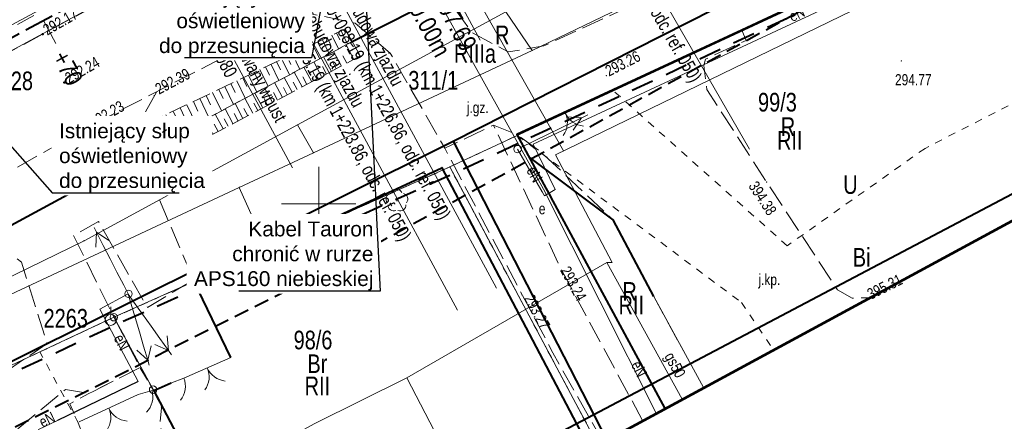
# Model space of a CAD drawing. Header units: metres. Extents: x 7437415 to 7437762, y 5556624 to 5556902.
# Tile 19 of 41: x 7437580 to 7437646, y 5556685 to 5556712. Entities that reach past the tile are written whole.
import ezdxf
from ezdxf import colors
from ezdxf.entities.mleader import LeaderData, LeaderLine
from ezdxf.math import Vec2, Vec3

# ---------------------------------------------------------------- set-up
doc = ezdxf.new("R2010")
doc.units = ezdxf.units.M
doc.header["$MEASUREMENT"] = 0
for name, pattern in [('314-500', [2.5, 2, -0.5]), ('BUBZ01-500', [1.75, 1.25, -0.5]), ('EGBK02-500', [2, 1.5, -0.5]), ('EGBO02-500', [2.5, 1.5, -1]), ('EGBU01-500', [1, 0.5, -0.5]), ('KTCR02-500', [1.5, 1, -0.5]), ('KTJZ01-500', [2, 1.5, -0.5])]:
    doc.linetypes.add(name, pattern=pattern)
doc.layers.get('0').update_dxf_attribs({"color": 250, "lineweight": 5})
for name, color, linetype, lineweight in [('131-Punkt osnowy pomiarowej', 7, 'Continuous', 5), ('131-Punkt osnowy pomiarowej-Atr103', 7, 'Continuous', 5), ('202-Punkt graniczny stabilizowany trwale', 7, 'Continuous', 5), ('203-Punkt załamania granicy działki nie stabilizowany', 7, 'Continuous', 5), ('510-Podpora jednosłupowa symb.-STPOW', 7, 'Continuous', 5), ('905-Brama w ogrodzeniu', 7, 'Continuous', 5), ('brama (linia) - symbol', 7, 'Continuous', 5), ('BUBZ01', 250, 'Continuous', 5), ('BUIB02_01', 250, 'Continuous', 5), ('BUIB05_01', 250, 'Continuous', 5), ('D_kilometraz', 7, 'Continuous', 13), ('D_kraweznik', 7, 'Continuous', 20), ('D_obrzeze', 7, 'Continuous', 20), ('D_opis trasy', 7, 'Continuous', 13), ('D_opisy', 7, 'Continuous', 13), ('EGBD03', 250, 'Continuous', 5), ('EGBK02', 250, 'Continuous', 5), ('EGBO02', 250, 'Continuous', 5), ('EGBP04_02', 250, 'Continuous', 5), ('EGBP04_03', 250, 'Continuous', 5), ('EGBU01', 250, 'Continuous', 5), ('Elektryka_kanalizacja_technologiczna', 1, '314-500', 40), ('Elektryka_opisy_kabli', 7, 'Continuous', 13), ('furtka (linia) - symbol', 7, 'Continuous', 5), ('KTCR02', 250, 'Continuous', 5), ('KTJZ01', 250, 'Continuous', 5), ('KTOK02', 250, 'Continuous', 5), ('KTOK04', 250, 'Continuous', 5), ('KTOK05_01', 250, 'Continuous', 5), ('MPZP', 250, 'Continuous', 5), ('OBOP02_01', 250, 'Continuous', 5), ('OSSP03', 250, 'Continuous', 5), ('przewód elektroenergetyczny (linia)', 7, 'Continuous', 5), ('przewód elektroenergetyczny (linia)-Atr1', 7, 'Continuous', 5), ('przewód elektroenergetyczny niskiego napięcia (linia) - symbol', 7, 'Continuous', 5), ('punkt wysokościowy sztuczny', 7, 'Continuous', 5), ('RTPW01', 250, 'Continuous', 5), ('RTPW02', 250, 'Continuous', 5), ('rura ochronna - przewód elektroenergetyczny (linia)', 7, 'Continuous', 5), ('rzedne dla projektanta', 250, 'Continuous', 5), ('SUPE', 250, 'Continuous', 5), ('SUPE04', 250, 'Continuous', 5), ('SUPE_01', 250, 'Continuous', 5), ('SUPG_01', 250, 'Continuous', 5), ('SUSM04_01_E', 250, 'Continuous', 5), ('SUUS17_01_E', 250, 'Continuous', 5), ('słup (punkt)', 7, 'Continuous', 5), ('Warstwa 1', 250, 'Continuous', 5), ('Warstwa 3', 250, 'Continuous', 5)]:
    doc.layers.add(name, color=color, linetype=linetype, lineweight=lineweight)
doc.styles.get("Standard").update_dxf_attribs({"font": 'txt.shx', "width": 0.75})
doc.styles.add('STYL_ARIAL', font='simplex.shx', dxfattribs={"width": 0.75, "oblique": 0.1})
doc.styles.add('Style-Arial Narrow', font='ARIALN.TTF')
doc.linetypes.add('KTOK05_01-500', pattern='A,3.75,[13,dgnlstyle-rozp_2015.shx,S=0.002778,R=0,X=0,Y=0],3.75', length=7.5)

# ---------------------------------------------------------------- blocks, each defined once
blk = doc.blocks.new('PE04')
at = {"color": 0, "linetype": 'Continuous', "lineweight": 13, "ltscale": 10}
for p, q in [((6.5, 0), (0, 0)), ((6.5, 0), (16.5, 0)), ((16.5, 0), (26.5, 0)), ((26.5, 0), (36.5, 0)), ((36.5, 0), (46.5, 0)), ((46.5, 0), (37.84, 5)), ((46.5, 0), (37.84, -5)), ((46.5, 0), (50, 0))]:
    blk.add_line(p, q, dxfattribs=at)
blk = doc.blocks.new('OK04')
at = {"color": 0, "linetype": 'Continuous', "lineweight": 0, "ltscale": 10}
blk.add_arc((15, 0.01), 15, 120, 180, dxfattribs=at)
blk = doc.blocks.new('OK02')
at = {"layer": 'brama (linia) - symbol', "color": 0, "linetype": 'Continuous', "lineweight": 13, "ltscale": 10}
for centre, start, end in [((-15, 0), 0, 60), ((15, 0), 120, 180)]:
    blk.add_arc(centre, 15, start, end, dxfattribs=at)
blk = doc.blocks.new('131')
at = {"color": 0, "linetype": 'Continuous', "lineweight": 13, "ltscale": 10}
blk.add_line((0, 3.75), (0, 8.75), dxfattribs=at)
blk.add_circle((0, 0), 3.75, dxfattribs=at)
blk = doc.blocks.new('203')
at = {"layer": '203-Punkt załamania granicy działki nie stabilizowany', "linetype": 'Continuous', "lineweight": 13}
h = blk.add_hatch(color=96, dxfattribs=at)
edge = h.paths.add_edge_path()
edge.add_arc((0, 0), 0.45, 0, 360)
blk = doc.blocks.new('202')
at = {"layer": '202-Punkt graniczny stabilizowany trwale', "color": 96, "linetype": 'Continuous', "lineweight": 13}
blk.add_circle((0, 0), 2.5, dxfattribs=at)
blk = doc.blocks.new('510')
at = {"layer": '510-Podpora jednosłupowa symb.-STPOW', "color": 0, "linetype": 'Continuous', "lineweight": 13}
blk.add_circle((0, 0), 2.5, dxfattribs=at)
blk = doc.blocks.new('PW02')
at = {"layer": 'punkt wysokościowy sztuczny', "linetype": 'Continuous', "lineweight": 13}
h = blk.add_hatch(color=0, dxfattribs=at)
edge = h.paths.add_edge_path()
edge.add_arc((0, 0), 0.45, 0, 360)
blk = doc.blocks.new('905')
at = {"layer": '905-Brama w ogrodzeniu', "color": 0, "linetype": 'Continuous', "lineweight": 13}
for centre, start, end in [((-15, 0), 0, 60), ((15, 0), 120, 180)]:
    blk.add_arc(centre, 15, start, end, dxfattribs=at)
blk = doc.blocks.new('SM04')
at = {"layer": 'słup (punkt)', "color": 0, "linetype": 'Continuous', "lineweight": 13}
blk.add_circle((0, 0), 2.5, dxfattribs=at)
blk = doc.blocks.new('SUUS17_01')
at = {"color": 250, "linetype": 'Continuous', "lineweight": 13}
blk.add_wipeout([(-0.5, 0.25), (0.5, 0.25), (0.5, -0.25), (-0.5, -0.25)], dxfattribs=at).dxf.layer = 'SUUS17_01_E'
blk = doc.blocks.new('SUPE04')
at = {"layer": 'SUPE04', "color": 1, "linetype": 'Continuous', "lineweight": 13}
blk.add_line((5.25, 0), (0.25, 0), dxfattribs=at)
at = {"layer": 'SUPE04', "color": 1, "linetype": 'Continuous', "lineweight": 13, "flags": 128}
blk.add_lwpolyline([(3.9, 0.5), (4.766, 0), (3.9, -0.5)], dxfattribs=at)
blk = doc.blocks.new('OBOP02_01')
at = {"layer": 'OBOP02_01', "linetype": 'Continuous', "lineweight": 13}
h = blk.add_hatch(color=96, dxfattribs=at)
edge = h.paths.add_edge_path()
edge.add_arc((0, 0), 0.05, 0, 360)
at = {"layer": 'OBOP02_01', "color": 96, "linetype": 'Continuous', "lineweight": 13}
for centre, start, end in [((0, 0.375), 30.14713, 149.85287), ((-0.357, 0.116), 102.14713, 221.85287), ((0.357, 0.116), 318.14713, 77.85287), ((-0.22, -0.303), 174.14717, 293.85287), ((0.22, -0.303), 246.14713, 5.85287)]:
    blk.add_arc(centre, 0.375, start, end, dxfattribs=at)
blk = doc.blocks.new('_None')
blk = doc.blocks.new('_Oblique')
at = {"color": 0, "linetype": 'ByBlock', "lineweight": -2}
blk.add_line((-5, -5), (5, 5), dxfattribs=at)

msp = doc.modelspace()

# ---------------------------------------------------------------- hatches: boundary and pattern name
at = {"layer": 'punkt wysokościowy sztuczny', "linetype": 'Continuous', "lineweight": 13}
msp.add_hatch(color=7, dxfattribs=at).paths.add_polyline_path([(7437636.893, 5556693.674), (7437636.972, 5556693.717, 1.114741)])

# ---------------------------------------------------------------- linework, layer by layer
at = {"layer": 'BUBZ01', "color": 7, "linetype": 'BUBZ01-500', "lineweight": 13, "flags": 128}
for points in [[(7437524.04, 5556689.42), (7437535.53, 5556693.23), (7437548.16, 5556699.51), (7437558.6, 5556704.26), (7437575.67, 5556713.15), (7437589.43, 5556720.35), (7437590.07, 5556719.5), (7437590.16, 5556717.95), (7437574.86, 5556709.22), (7437552.89, 5556697.48), (7437530.34, 5556687.12), (7437524.27, 5556688.21), (7437524.04, 5556689.42)], [(7437601.78, 5556711.76), (7437602.2, 5556710.86), (7437588.95, 5556703.85), (7437588.42, 5556704.59), (7437588.73, 5556705.5), (7437601.78, 5556711.76)], [(7437588.95, 5556703.85), (7437602.11, 5556710.83), (7437602.79, 5556709.93), (7437589.37, 5556702.79), (7437588.95, 5556703.85)]]:
    msp.add_lwpolyline(points, close=True, dxfattribs=at)
at = {"layer": 'BUBZ01', "color": 7, "linetype": 'Continuous', "lineweight": 13, "flags": 128}
for points in [[(7437600.88, 5556711.33), (7437601.33, 5556710.4)], [(7437601.19, 5556711.48), (7437601.41, 5556711.02)], [(7437601.5, 5556711.63), (7437601.94, 5556710.72)], [(7437599.59, 5556710.71), (7437600.07, 5556709.73)], [(7437599.92, 5556710.87), (7437600.16, 5556710.39)], [(7437600.25, 5556711.02), (7437600.71, 5556710.07)], [(7437600.57, 5556711.18), (7437600.79, 5556710.71)], [(7437602.35, 5556709.7), (7437601.83, 5556710.68)], [(7437598.24, 5556710.06), (7437598.73, 5556709.03)], [(7437598.58, 5556710.23), (7437598.83, 5556709.72)], [(7437598.92, 5556710.39), (7437599.41, 5556709.38)], [(7437599.26, 5556710.55), (7437599.5, 5556710.05)], [(7437601.52, 5556709.25), (7437601, 5556710.24)], [(7437601.88, 5556709.45), (7437601.62, 5556709.94)], [(7437596.8, 5556709.37), (7437597.33, 5556708.28)], [(7437597.17, 5556709.55), (7437597.43, 5556709.01)], [(7437597.53, 5556709.72), (7437598.04, 5556708.66)], [(7437597.89, 5556709.89), (7437598.14, 5556709.37)], [(7437600.19, 5556708.55), (7437599.67, 5556709.54)], [(7437600.85, 5556708.9), (7437600.33, 5556709.88)], [(7437601.18, 5556709.07), (7437600.92, 5556709.57)], [(7437595.29, 5556708.65), (7437595.84, 5556707.5)], [(7437595.68, 5556708.83), (7437595.95, 5556708.27)], [(7437596.06, 5556709.02), (7437596.6, 5556707.89)], [(7437596.43, 5556709.2), (7437596.7, 5556708.64)], [(7437598.88, 5556707.85), (7437598.35, 5556708.84)], [(7437599.54, 5556708.2), (7437599.01, 5556709.19)], [(7437599.87, 5556708.37), (7437599.6, 5556708.87)], [(7437600.52, 5556708.72), (7437600.26, 5556709.22)], [(7437594.11, 5556708.08), (7437594.39, 5556707.48)], [(7437594.51, 5556708.27), (7437595.07, 5556707.09)], [(7437594.9, 5556708.46), (7437595.18, 5556707.88)], [(7437597.56, 5556707.15), (7437597.03, 5556708.14)], [(7437598.22, 5556707.5), (7437597.69, 5556708.49)], [(7437598.55, 5556707.67), (7437598.29, 5556708.17)], [(7437599.21, 5556708.02), (7437598.94, 5556708.52)], [(7437592.87, 5556707.49), (7437593.47, 5556706.24)], [(7437593.29, 5556707.69), (7437593.58, 5556707.07)], [(7437593.7, 5556707.88), (7437594.28, 5556706.67)], [(7437596.24, 5556706.44), (7437595.71, 5556707.44)], [(7437596.9, 5556706.8), (7437596.37, 5556707.79)], [(7437597.23, 5556706.97), (7437596.97, 5556707.47)], [(7437597.89, 5556707.32), (7437597.63, 5556707.82)], [(7437591.15, 5556706.66), (7437591.78, 5556705.35)], [(7437591.59, 5556706.87), (7437591.9, 5556706.22)], [(7437592.02, 5556707.08), (7437592.63, 5556705.8)], [(7437592.45, 5556707.28), (7437592.75, 5556706.65)], [(7437594.92, 5556705.74), (7437594.39, 5556706.73)], [(7437595.58, 5556706.09), (7437595.05, 5556707.09)], [(7437595.91, 5556706.27), (7437595.64, 5556706.76)], [(7437596.57, 5556706.62), (7437596.31, 5556707.12)], [(7437589.75, 5556705.99), (7437590.08, 5556705.31)], [(7437590.24, 5556706.22), (7437590.89, 5556704.87)], [(7437590.7, 5556706.44), (7437591.02, 5556705.78)], [(7437593.59, 5556705.04), (7437593.06, 5556706.03)], [(7437594.25, 5556705.39), (7437593.72, 5556706.38)], [(7437594.59, 5556705.56), (7437594.32, 5556706.06)], [(7437595.25, 5556705.92), (7437594.98, 5556706.41)], [(7437589.18, 5556705.72), (7437589.85, 5556704.33)], [(7437592.26, 5556704.33), (7437591.73, 5556705.33)], [(7437592.93, 5556704.68), (7437592.4, 5556705.68)], [(7437593.26, 5556704.86), (7437592.99, 5556705.36)], [(7437593.92, 5556705.21), (7437593.66, 5556705.71)], [(7437591.6, 5556703.98), (7437591.07, 5556704.97)], [(7437592.6, 5556704.51), (7437592.33, 5556705)], [(7437590.27, 5556703.27), (7437589.74, 5556704.27)], [(7437590.93, 5556703.62), (7437590.4, 5556704.62)], [(7437591.27, 5556703.8), (7437591, 5556704.3)], [(7437591.93, 5556704.15), (7437591.67, 5556704.65)], [(7437589.6, 5556702.91), (7437589.07, 5556703.91)], [(7437589.94, 5556703.09), (7437589.67, 5556703.59)], [(7437590.6, 5556703.45), (7437590.34, 5556703.94)]]:
    msp.add_lwpolyline(points, dxfattribs=at)
at = {"layer": 'BUIB02_01', "color": 7, "linetype": 'Continuous', "lineweight": 13}
for p, q in [((7437601.78, 5556711.76), (7437602.79, 5556709.93)), ((7437588.41, 5556704.65), (7437589.37, 5556702.79))]:
    msp.add_line(p, q, dxfattribs=at)
at = {"layer": 'BUIB02_01', "color": 7, "linetype": 'Continuous', "lineweight": 13, "flags": 128}
msp.add_lwpolyline([(7437622.47, 5556693.78), (7437625.814, 5556687.667)], dxfattribs=at)
at = {"layer": 'BUIB05_01', "color": 7, "linetype": 'Continuous', "lineweight": 40, "flags": 128}
for points in [[(7437608.71, 5556714.16), (7437602.2, 5556710.86)], [(7437577.73, 5556697.71), (7437589.04, 5556703.81)]]:
    msp.add_lwpolyline(points, dxfattribs=at)
at = {"layer": 'D_kilometraz', "flags": 128}
msp.add_lwpolyline([(7437582.366, 5556710.777), (7437581.533, 5556712.316)], dxfattribs=at)
at = {"layer": 'D_kraweznik'}
msp.add_line((7437563.116, 5556701.508), (7437592.616, 5556717.455), dxfattribs=at)
at = {"layer": 'D_obrzeze'}
msp.add_line((7437562.402, 5556702.828), (7437605.532, 5556726.141), dxfattribs=at)
at = {"layer": 'D_opis trasy', "flags": 128}
msp.add_lwpolyline([(7437606.579, 5556718.847), (7437610.827, 5556710.989)], dxfattribs=at)
at = {"layer": 'D_opisy'}
for p, q in [((7437614.198, 5556729.255), (7437628.894, 5556703.68)), ((7437597.89, 5556720.305), (7437611.919, 5556694.351)), ((7437595.251, 5556718.879), (7437609.306, 5556692.878)), ((7437590.687, 5556716.412), (7437598.248, 5556702.425))]:
    msp.add_line(p, q, dxfattribs=at)
at = {"layer": 'EGBD03', "color": 96, "linetype": 'Continuous', "lineweight": 13, "flags": 128}
for points in [[(7437614.32, 5556710.3), (7437641.84, 5556723.56)], [(7437646.68, 5556720.13), (7437608.79, 5556702.48)], [(7437598.57, 5556705.31), (7437612.54, 5556712.89)], [(7437614.32, 5556710.3), (7437612.54, 5556712.89)], [(7437599.65, 5556703.44), (7437614.32, 5556710.3)], [(7437598.57, 5556705.31), (7437584.26, 5556697.53)], [(7437598.57, 5556705.31), (7437599.65, 5556703.44)], [(7437594.67, 5556701.11), (7437599.65, 5556703.44)], [(7437608.79, 5556702.48), (7437596.53, 5556696.98)], [(7437594.67, 5556701.11), (7437568.16, 5556688.71)], [(7437594.67, 5556701.11), (7437596.37, 5556697.32)], [(7437549.89, 5556680.73), (7437584.26, 5556697.53)], [(7437586.26, 5556692.39), (7437596.53, 5556696.98)], [(7437596.53, 5556696.98), (7437596.37, 5556697.32)], [(7437586.26, 5556692.39), (7437578.68, 5556688.84)], [(7437586.26, 5556692.39), (7437588.89, 5556687.53)], [(7437588.89, 5556687.53), (7437596.998, 5556672.043)]]:
    msp.add_lwpolyline(points, dxfattribs=at)
at = {"layer": 'EGBK02', "color": 96, "linetype": 'EGBK02-500', "lineweight": 13, "flags": 128}
for points in [[(7437586.26, 5556692.39), (7437581.3, 5556690.06)], [(7437588.89, 5556687.53), (7437586.26, 5556692.39)], [(7437581.3, 5556690.06), (7437578.68, 5556688.84)], [(7437596.998, 5556672.043), (7437588.89, 5556687.53)]]:
    msp.add_lwpolyline(points, dxfattribs=at)
at = {"layer": 'EGBU01', "color": 96, "linetype": 'EGBU01-500', "lineweight": 13, "flags": 128}
for points in [[(7437619.76, 5556707.6), (7437646.68, 5556720.13)], [(7437646.68, 5556720.13), (7437619.76, 5556707.6)], [(7437648.92, 5556707.96), (7437640.67, 5556703.73)], [(7437619.76, 5556707.6), (7437613.32, 5556704.6)], [(7437613.32, 5556704.6), (7437619.76, 5556707.6)], [(7437631.42, 5556697.19), (7437619.76, 5556707.6)], [(7437608.79, 5556702.48), (7437613.32, 5556704.6)], [(7437613.32, 5556704.6), (7437608.79, 5556702.48)], [(7437640.67, 5556703.73), (7437631.42, 5556697.19)], [(7437608.79, 5556702.48), (7437596.53, 5556696.98)], [(7437596.53, 5556696.98), (7437608.79, 5556702.48)], [(7437596.53, 5556696.98), (7437586.26, 5556692.39)], [(7437586.26, 5556692.39), (7437596.53, 5556696.98)], [(7437628.35, 5556693.39), (7437630.497, 5556690.207)], [(7437586.26, 5556692.39), (7437581.3, 5556690.06)], [(7437581.3, 5556690.06), (7437586.26, 5556692.39)], [(7437586.26, 5556692.39), (7437588.89, 5556687.53)], [(7437588.89, 5556687.53), (7437586.26, 5556692.39)], [(7437581.3, 5556690.06), (7437578.68, 5556688.84)], [(7437578.68, 5556688.84), (7437581.3, 5556690.06)], [(7437583.87, 5556685.3), (7437581.3, 5556690.06)], [(7437588.89, 5556687.53), (7437596.998, 5556672.043)], [(7437596.998, 5556672.043), (7437588.89, 5556687.53)]]:
    msp.add_lwpolyline(points, dxfattribs=at)
at = {"layer": 'Elektryka_kanalizacja_technologiczna'}
msp.add_line((7437562.759, 5556702.168), (7437606.252, 5556725.682), dxfattribs=at)
at = {"layer": 'KTCR02', "color": 7, "linetype": 'KTCR02-500', "lineweight": 13, "flags": 128}
msp.add_lwpolyline([(7437579.22, 5556662.5), (7437579.39, 5556669.07), (7437584.18, 5556677.18), (7437585.74, 5556680.27), (7437583.87, 5556685.3), (7437583.31, 5556686.59), (7437584.59, 5556687.27), (7437588.01, 5556689.01), (7437588.89, 5556687.53), (7437589.46, 5556686.32), (7437589.32, 5556685.09), (7437590, 5556683.81), (7437589.55, 5556683.08), (7437588.49, 5556679.13), (7437590.29, 5556675.55), (7437592.5, 5556673.98), (7437595.057, 5556670.991)], dxfattribs=at)
at = {"layer": 'KTJZ01', "color": 7, "linetype": 'KTJZ01-500', "lineweight": 13, "flags": 128}
msp.add_lwpolyline([(7437639.91, 5556733.3), (7437648.13, 5556737.1), (7437647.63, 5556734.07), (7437652.6, 5556723.04), (7437646.61, 5556720.21), (7437619.73, 5556707.68), (7437613.29, 5556704.65), (7437611.72, 5556705.29), (7437608.45, 5556703.74), (7437604.8, 5556710.12), (7437602.44, 5556712.14), (7437599.33, 5556712.79), (7437607.41, 5556717.03), (7437608.14, 5556715.01), (7437609.09, 5556713.14), (7437610.29, 5556711.49), (7437612.71, 5556710.2), (7437615.11, 5556710.61), (7437627.71, 5556716.39), (7437641.39, 5556723.55), (7437643.11, 5556725.99), (7437640.63, 5556731.4), (7437639.91, 5556733.3)], close=True, dxfattribs=at)
msp.add_lwpolyline([(7437589.109, 5556707.502), (7437587.51, 5556704.57), (7437591.6, 5556694.89), (7437588.51, 5556693.05), (7437585.23, 5556698.82), (7437583.56, 5556697.89), (7437586.26, 5556692.39), (7437588.01, 5556689.01), (7437584.59, 5556687.27), (7437583.01, 5556687.54), (7437568.72, 5556675.73), (7437566.49, 5556680.22), (7437581.79, 5556690.63), (7437580.06, 5556696.08), (7437576.97, 5556698.63), (7437575.78, 5556700.17)], dxfattribs=at)
at = {"layer": 'KTOK02', "color": 7, "linetype": 'Continuous', "lineweight": 13, "flags": 128}
for points in [[(7437594.1, 5556689.69), (7437590.95, 5556688.31)], [(7437587.9, 5556687.21), (7437583.93, 5556685.36)]]:
    msp.add_lwpolyline(points, dxfattribs=at)
at = {"layer": 'KTOK04', "color": 7, "linetype": 'Continuous', "lineweight": 13, "flags": 128}
for points in [[(7437590.95, 5556688.31), (7437590.12, 5556687.98)], [(7437588.82, 5556687.47), (7437587.9, 5556687.21)]]:
    msp.add_lwpolyline(points, dxfattribs=at)
at = {"layer": 'KTOK05_01', "color": 7, "linetype": 'KTOK05_01-500', "lineweight": 40, "flags": 128}
for points in [[(7437594.1, 5556689.69), (7437591.6, 5556694.89), (7437596.53, 5556696.98), (7437608.26, 5556702.42)], [(7437588.89, 5556687.53), (7437597.032, 5556672.062)], [(7437588.9, 5556687.46), (7437590.11, 5556687.98)]]:
    msp.add_lwpolyline(points, dxfattribs=at)
at = {"layer": 'przewód elektroenergetyczny (linia)', "color": 1, "linetype": 'Continuous', "lineweight": 13, "flags": 128}
msp.add_lwpolyline([(7437570.15, 5556675.06), (7437569.67, 5556675.52), (7437578.26, 5556683.46), (7437582.47, 5556685.47), (7437587.88, 5556688.07), (7437585.32, 5556692.93), (7437587.22, 5556693.96)], dxfattribs=at)
at = {"layer": 'rura ochronna - przewód elektroenergetyczny (linia)', "color": 1, "linetype": 'Continuous', "lineweight": 30, "flags": 128}
msp.add_lwpolyline([(7437587.88, 5556688.07), (7437582.47, 5556685.47)], dxfattribs=at)
at = {"layer": 'rzedne dla projektanta', "color": 7, "linetype": 'Continuous', "lineweight": 40}
for centre in [(7437581.48, 5556711.39), (7437596.08, 5556711.07), (7437582.95, 5556708.15), (7437584.6, 5556705.2)]:
    msp.add_circle(centre, 0.0225, dxfattribs=at)
at = {"layer": 'SUPG_01', "color": 52, "linetype": 'Continuous', "lineweight": 13}
msp.add_line((7437616.425, 5556703.555), (7437597.224, 5556737.471), dxfattribs=at)
at = {"layer": 'SUPG_01', "color": 52, "linetype": 'Continuous', "lineweight": 13, "flags": 128}
for points in [[(7437619.69, 5556696.07), (7437619.33, 5556696.07), (7437605.899, 5556688.332), (7437599.734, 5556685.262), (7437589.523, 5556679.677), (7437568.76, 5556670.23), (7437547.783, 5556659.698), (7437510.677, 5556638.674)], [(7437624.376, 5556686.888), (7437619.33, 5556696.07)], [(7437605.899, 5556688.332), (7437610.54, 5556679.386)]]:
    msp.add_lwpolyline(points, dxfattribs=at)
at = {"layer": 'Warstwa 3', "color": 7, "linetype": 'Continuous', "lineweight": 0}
for p, q in [((7437600, 5556702.5), (7437600, 5556697.5)), ((7437600, 5556702.5), (7437600, 5556697.5)), ((7437597.5, 5556700), (7437600, 5556700)), ((7437600, 5556700), (7437602.5, 5556700))]:
    msp.add_line(p, q, dxfattribs=at)

# ---------------------------------------------------------------- block references
at = {"layer": '131-Punkt osnowy pomiarowej', "color": 7, "linetype": 'Continuous', "lineweight": 13, "xscale": 0.1, "yscale": 0.1, "zscale": 0.1}
msp.add_blockref('131', (7437586.045, 5556692.218), dxfattribs=at)
at = {"layer": 'EGBP04_02', "color": 96, "linetype": 'Continuous', "lineweight": 13, "xscale": 0.1, "yscale": 0.1, "zscale": 0.1}
for p in [(7437586.26, 5556692.39), (7437588.89, 5556687.53)]:
    msp.add_blockref('202', p, dxfattribs=at)
at = {"layer": 'EGBP04_03', "color": 96, "linetype": 'Continuous', "lineweight": 13, "xscale": 0.1, "yscale": 0.1, "zscale": 0.1}
for p in [(7437614.32, 5556710.3), (7437598.57, 5556705.31), (7437599.65, 5556703.44), (7437608.79, 5556702.48), (7437594.67, 5556701.11), (7437584.26, 5556697.53), (7437596.37, 5556697.32), (7437596.53, 5556696.98)]:
    msp.add_blockref('203', p, dxfattribs=at)
at = {"layer": 'furtka (linia) - symbol', "color": 7, "linetype": 'Continuous', "lineweight": 13, "xscale": 0.1, "yscale": 0.1, "zscale": 0.1}
for p, rotation in [((7437590.95, 5556688.31), 201.682), ((7437588.82, 5556687.47), 195.781)]:
    msp.add_blockref('OK04', p, dxfattribs=dict(at, rotation=rotation))
at = {"layer": 'KTOK02', "color": 7, "linetype": 'Continuous', "lineweight": 13, "xscale": 0.1, "yscale": 0.1, "zscale": 0.1}
for name, p, rotation in [('905', (7437616.54, 5556706.09), 204.903), ('OK02', (7437592.525, 5556689), 203.6579999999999), ('OK02', (7437585.915, 5556686.285), 204.985)]:
    msp.add_blockref(name, p, dxfattribs=dict(at, rotation=rotation))
at = {"layer": 'OBOP02_01', "color": 96, "linetype": 'Continuous', "lineweight": 13}
msp.add_blockref('OBOP02_01', (7437605.247, 5556700.213), dxfattribs=at)
at = {"layer": 'przewód elektroenergetyczny niskiego napięcia (linia) - symbol', "color": 1, "linetype": 'Continuous', "lineweight": 13, "xscale": 0.1, "yscale": 0.1, "zscale": 0.1}
for p, rotation in [((7437587.22, 5556693.96), 117.236), ((7437587.22, 5556693.96), 286.407), ((7437587.22, 5556693.94), 305.496)]:
    msp.add_blockref('PE04', p, dxfattribs=dict(at, rotation=rotation))
at = {"layer": 'RTPW02', "color": 7, "linetype": 'Continuous', "lineweight": 13, "xscale": 0.1, "yscale": 0.1, "zscale": 0.1}
for p in [(7437639.08, 5556709.6), (7437619.29, 5556708.61), (7437588.96, 5556707.27), (7437630.04, 5556701.47), (7437616.31, 5556695.52), (7437613.62, 5556693.91)]:
    msp.add_blockref('PW02', p, dxfattribs=at)
at = {"layer": 'SUPE04', "color": 1, "linetype": 'Continuous', "lineweight": 13, "rotation": 26.07000000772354}
msp.add_blockref('SUPE04', (7437613.34, 5556703.68), dxfattribs=at)
at = {"layer": 'SUSM04_01_E', "color": 7, "linetype": 'Continuous', "lineweight": 13, "xscale": 0.1, "yscale": 0.1, "zscale": 0.1}
for name, p in [('510', (7437613.34, 5556703.68)), ('SM04', (7437587.24, 5556693.96))]:
    msp.add_blockref(name, p, dxfattribs=at)
at = {"layer": 'SUUS17_01_E', "color": 7, "linetype": 'Continuous', "lineweight": 13, "rotation": 25.04838511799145}
msp.add_blockref('SUUS17_01', (7437615.14, 5556700.55), dxfattribs=at)

# ---------------------------------------------------------------- texts
at = {"layer": '131-Punkt osnowy pomiarowej-Atr103', "color": 7, "lineweight": 30, "insert": (7437581.544, 5556691.68), "char_height": 1.25, "attachment_point": 7, "line_spacing_factor": 0.6}
msp.add_mtext('\\FWORKING_1250;\\H1x;\\W0.8;2263', dxfattribs=at)
at = {"layer": 'D_kilometraz', "insert": (7437582.603, 5556710.137), "char_height": 1.2, "attachment_point": 4, "rotation": 298.39337, "line_spacing_factor": 1.6, "style": 'Style-Arial Narrow'}
msp.add_mtext('+70', dxfattribs=at)
at = {"layer": 'D_opis trasy', "char_height": 1.2, "rotation": 298.39337, "style": 'Style-Arial Narrow'}
for s, insert, attachment_point, line_spacing_factor in [('R=-350.00m', (7437608.379, 5556710.017), 6, 0.35), ('PL\\Pkm 0+097.69', (7437607.077, 5556717.84), 4, 0.85)]:
    msp.add_mtext(s, dxfattribs=dict(at, insert=insert, attachment_point=attachment_point, line_spacing_factor=line_spacing_factor))
at = {"layer": 'D_opisy', "char_height": 0.9, "attachment_point": 1}
for s, insert, rotation in [('\\pt11;\\fArial|b0|i0|c238238|p39;Przebudowa zjazdu\\Pkm 0+106.79 (km 1+245.46, odc. ref. 050)', (7437618.28, 5556724.537), 299.88383), ('\\pt11;\\fArial|b0|i0|c238238|p39;Przebudowa zjazdu\\Pkm 0+088.19 (km 1+226.86, odc. ref. 050)', (7437601.848, 5556715.482), 298.39337), ('\\pt11;\\fArial|b0|i0|c238238|p39;Przebudowa zjazdu\\Pkm 0+085.19 (km 1+223.86, odc. ref. 050)', (7437599.209, 5556714.056), 298.39337), ('\\pt11;\\fArial|b0|i0|c238238|p39;Projektowany wpust\\Pkm 0+080', (7437593.924, 5556713.202), 298.39337)]:
    msp.add_mtext(s, dxfattribs=dict(at, insert=insert, rotation=rotation))
at = {"layer": 'EGBD03', "color": 96, "linetype": 'Continuous', "lineweight": 30, "char_height": 1.25, "attachment_point": 7, "line_spacing_factor": 0.6}
for s, insert in [('\\FWORKING_1250;\\H1x;\\W0.8;311/1', (7437606.009, 5556707.657)), ('\\FWORKING_1250;\\H1x;\\W0.8;99/3', (7437629.466, 5556706.186)), ('\\FWORKING_1250;\\H1x;\\W0.8;98/6', (7437598.316, 5556690.22))]:
    msp.add_mtext(s, dxfattribs=dict(at, insert=insert))
at = {"layer": 'EGBK02', "color": 96, "linetype": 'Continuous', "lineweight": 30, "char_height": 1.25, "line_spacing_factor": 0.6}
for s, insert, attachment_point in [('\\FWORKING_1250;\\H1x;\\W0.8;RIIIa', (7437609.07, 5556710.721), 1), ('\\FWORKING_1250;\\H1x;\\W0.8;RII', (7437630.741, 5556704.894), 1), ('\\FWORKING_1250;\\H1x;\\W0.8;RII', (7437620.11, 5556693.832), 1), ('\\FWORKING_1250;\\H1x;\\W0.8;RII', (7437599.055, 5556687.16), 7)]:
    msp.add_mtext(s, dxfattribs=dict(at, insert=insert, attachment_point=attachment_point))
at = {"layer": 'EGBU01', "color": 96, "linetype": 'Continuous', "lineweight": 30, "char_height": 1.25, "attachment_point": 7, "line_spacing_factor": 0.6}
for s, insert in [('\\FWORKING_1250;\\H1x;\\W0.8;R', (7437611.824, 5556710.724)), ('\\FWORKING_1250;\\H1x;\\W0.8;R', (7437630.996, 5556704.561)), ('\\FWORKING_1250;\\H1x;\\W0.8;Bi', (7437635.823, 5556695.79)), ('\\FWORKING_1250;\\H1x;\\W0.8;R', (7437620.365, 5556693.499)), ('\\FWORKING_1250;\\H1x;\\W0.8;Br', (7437599.241, 5556688.648))]:
    msp.add_mtext(s, dxfattribs=dict(at, insert=insert))
at = {"layer": 'KTJZ01', "color": 7, "linetype": 'Continuous', "lineweight": 13, "char_height": 0.75, "attachment_point": 7, "line_spacing_factor": 0.6}
for s, insert in [('\\FWORKING_1250;\\H1x;\\W0.8;j.gz.', (7437609.93, 5556705.87)), ('\\FWORKING_1250;\\H1x;\\W0.8;j.i.', (7437582.76, 5556701.5)), ('\\FWORKING_1250;\\H1x;\\W0.8;j.kp.', (7437629.49, 5556694.32))]:
    msp.add_mtext(s, dxfattribs=dict(at, insert=insert))
at = {"layer": 'MPZP', "color": 212, "linetype": 'Continuous', "lineweight": 30, "insert": (7437635.181, 5556700.655), "char_height": 1.25, "attachment_point": 7, "line_spacing_factor": 0.6}
msp.add_mtext('\\FWORKING_1250;\\H1x;\\W0.8;U', dxfattribs=at)
at = {"layer": 'OSSP03', "color": 7, "linetype": 'Continuous', "lineweight": 30, "insert": (7437577.862, 5556707.618), "char_height": 1.25, "attachment_point": 7, "line_spacing_factor": 0.6}
msp.add_mtext('\\FWORKING_1250;\\H1x;\\W0.8;1028', dxfattribs=at)
at = {"layer": 'przewód elektroenergetyczny (linia)-Atr1', "color": 1, "char_height": 0.75, "attachment_point": 4, "line_spacing_factor": 0.6}
for insert, rotation in [((7437586.553, 5556691.161), 297.778), ((7437581.32, 5556685.295), 25.669)]:
    msp.add_mtext('\\FWORKING_1250;\\H1x;\\W0.8;eN', dxfattribs=dict(at, insert=insert, rotation=rotation))
at = {"layer": 'RTPW01', "color": 7, "linetype": 'Continuous', "lineweight": 13, "char_height": 0.75, "attachment_point": 7, "line_spacing_factor": 0.6}
for s, insert, rotation in [('\\FWORKING_1250;\\H1x;\\W0.8;293.26', (7437619.474, 5556708.527), 27.056), ('\\FWORKING_1250;\\H1x;\\W0.8;292.39', (7437589.298, 5556707.319), 28.059), ('\\FWORKING_1250;\\H1x;\\W0.8;394.38', (7437628.781, 5556701.193), 303.304), ('\\FWORKING_1250;\\H1x;\\W0.8;293.24', (7437616.161, 5556695.54), 298.668), ('\\FWORKING_1250;\\H1x;\\W0.8;395.31', (7437637.037, 5556693.547), 26.613), ('\\FWORKING_1250;\\H1x;\\W0.8;293.27', (7437613.739, 5556693.663), 297.835)]:
    msp.add_mtext(s, dxfattribs=dict(at, insert=insert, rotation=rotation))
at = {"layer": 'RTPW01', "color": 7, "linetype": 'Continuous', "lineweight": 13, "insert": (7437638.65, 5556707.95), "char_height": 0.75, "attachment_point": 7, "line_spacing_factor": 0.6}
msp.add_mtext('\\FWORKING_1250;\\H1x;\\W0.8;294.77', dxfattribs=at)
at = {"layer": 'rzedne dla projektanta', "color": 7, "linetype": 'Continuous', "lineweight": 0, "char_height": 0.75, "attachment_point": 7, "line_spacing_factor": 0.6}
for s, insert, rotation in [('\\FWORKING_1250;\\H1x;\\W0.8; 292.17', (7437581.604, 5556711.173), 29.81077), ('\\FWORKING_1250;\\H1x;\\W0.8; 292.65', (7437596.2, 5556710.851), 28.69799), ('\\FWORKING_1250;\\H1x;\\W0.8; 292.24', (7437583.074, 5556707.933), 29.81077), ('\\FWORKING_1250;\\H1x;\\W0.8; 292.23', (7437584.724, 5556704.983), 29.81077)]:
    msp.add_mtext(s, dxfattribs=dict(at, insert=insert, rotation=rotation))
at = {"layer": 'SUPE', "color": 1, "linetype": 'Continuous', "lineweight": 13, "width": 0.8}
msp.add_text('eN', height=0.75, rotation=24.944, dxfattribs=at).set_placement((7437631.737, 5556712.217))
at = {"layer": 'SUPE', "color": 1, "linetype": 'Continuous', "lineweight": 13, "insert": (7437613.892, 5556702.241), "char_height": 0.75, "attachment_point": 7, "rotation": 299.765, "line_spacing_factor": 0.6}
msp.add_mtext('\\FWORKING_1250;\\H1x;\\W0.8;eN', dxfattribs=at)
at = {"layer": 'SUPE_01', "color": 1, "linetype": 'Continuous', "lineweight": 13, "insert": (7437621.151, 5556688.75), "char_height": 0.75, "attachment_point": 8, "rotation": 296.67174, "line_spacing_factor": 0.6}
msp.add_mtext('\\FWORKING;\\H1x;\\W0.8;eN', dxfattribs=at)
at = {"layer": 'SUPG_01', "color": 52, "linetype": 'Continuous', "lineweight": 13, "insert": (7437622.959, 5556689.664), "char_height": 0.75, "attachment_point": 7, "rotation": 298.704, "line_spacing_factor": 0.6}
msp.add_mtext('\\FWORKING_1250;\\H1x;\\W0.8;gs50', dxfattribs=at)

# ---------------------------------------------------------------- next in the draw order: linework, layer by layer
at = {"layer": 'BUIB02_01', "color": 212, "linetype": 'Continuous', "lineweight": 40}
msp.add_line((7437609.016, 5556704.209), (7437619.315, 5556684.139), dxfattribs=at)
at = {"layer": 'BUIB02_01', "color": 212, "linetype": 'Continuous', "lineweight": 40, "flags": 128}
msp.add_lwpolyline([(7437578.709, 5556689.08), (7437609.016, 5556704.209), (7437638.73, 5556719.29), (7437644.506, 5556722.382), (7437654.627, 5556703.284)], dxfattribs=at)
at = {"layer": 'EGBD03', "color": 96, "linetype": 'Continuous', "lineweight": 13, "flags": 128}
msp.add_lwpolyline([(7437608.79, 5556702.48), (7437618.728, 5556683.825)], dxfattribs=at)
at = {"layer": 'EGBO02', "color": 96, "linetype": 'EGBO02-500', "lineweight": 40, "flags": 128}
msp.add_lwpolyline([(7437509.408, 5556641.775), (7437527.366, 5556653.573), (7437535.53, 5556659.046), (7437540.808, 5556662.655), (7437546.047, 5556666.094), (7437546.417, 5556666.344), (7437547.687, 5556667.174), (7437556.491, 5556673.156), (7437559.221, 5556675.006), (7437566.622, 5556680.047), (7437572.551, 5556684.096), (7437578.927, 5556688.403), (7437581.512, 5556689.607), (7437586.468, 5556691.935), (7437596.734, 5556696.524), (7437608.998, 5556702.025), (7437613.531, 5556704.147), (7437646.901, 5556719.682), (7437664.231, 5556728.731), (7437679.981, 5556736.007), (7437721.816, 5556755.672), (7437743.341, 5556772.789), (7437751.664, 5556779.423)], dxfattribs=at)
at = {"layer": 'EGBU01', "color": 96, "linetype": 'EGBU01-500', "lineweight": 13, "flags": 128}
for points in [[(7437613.32, 5556704.6), (7437628.35, 5556693.39)], [(7437618.728, 5556683.825), (7437608.79, 5556702.48)], [(7437608.79, 5556702.48), (7437618.728, 5556683.825)]]:
    msp.add_lwpolyline(points, dxfattribs=at)
at = {"layer": 'KTJZ01', "color": 7, "linetype": 'KTJZ01-500', "lineweight": 13, "flags": 128}
for points in [[(7437487.24, 5556665.88), (7437500.01, 5556668.65), (7437509.93, 5556671.34), (7437514.81, 5556672.66), (7437528.54, 5556677.57), (7437546.18, 5556685.08), (7437562.31, 5556693.39), (7437575.78, 5556700.17), (7437584.6, 5556705.2), (7437599.33, 5556712.79), (7437607.41, 5556717.03), (7437624.22, 5556725.75), (7437636.91, 5556731.79), (7437639.91, 5556733.3), (7437648.13, 5556737.1), (7437664.08, 5556744.94), (7437674.41, 5556750.47), (7437695.47, 5556762.01), (7437726.23, 5556778.98), (7437745.592, 5556790.579), (7437740.524, 5556799.89), (7437726.071, 5556794.065), (7437721.424, 5556793.261), (7437718.653, 5556793.684), (7437716.454, 5556794.853), (7437714.78, 5556796.65), (7437713.44, 5556798.18), (7437704.05, 5556814.76), (7437696.46, 5556806.77), (7437698.53, 5556806.84), (7437700.74, 5556806.26), (7437702.79, 5556804.94), (7437704.06, 5556803.16), (7437709.44, 5556793.77), (7437711.44, 5556790.12), (7437712.13, 5556787.63), (7437712.21, 5556785.35), (7437711.59, 5556783.66), (7437709.87, 5556781.76), (7437701.28, 5556777.09), (7437699.42, 5556776.48), (7437697.78, 5556776.19), (7437695.76, 5556776.41), (7437693.65, 5556777.51), (7437692.09, 5556778.89), (7437690.49, 5556781.22), (7437685.25, 5556778.28), (7437686.1, 5556775.03), (7437686.085, 5556773.72), (7437685.81, 5556772.51), (7437685.3, 5556771.32), (7437684.475, 5556769.98), (7437683.43, 5556768.68), (7437682.12, 5556767.23), (7437680.52, 5556765.9), (7437679.609, 5556765.424), (7437667.4, 5556758.73), (7437656.58, 5556752.94), (7437646.03, 5556747.24), (7437635.04, 5556741.31), (7437625.46, 5556735.97), (7437617.31, 5556731.03), (7437610.73, 5556727.32), (7437599.83, 5556721.28), (7437592.56, 5556717.41), (7437581.48, 5556711.39), (7437572.19, 5556706.38), (7437570.63, 5556705.57), (7437559.43, 5556699.57), (7437555.27, 5556697.37), (7437547.58, 5556693.6), (7437542.1, 5556690.99), (7437536.78, 5556688.64), (7437527.13, 5556684.56), (7437524.75, 5556685.69), (7437522.99, 5556687.15), (7437521.44, 5556689.45), (7437520.46, 5556691.39), (7437515.43, 5556689.51), (7437516.09, 5556686.202), (7437515.98, 5556684.5), (7437514.73, 5556681.38), (7437513.55, 5556680.28), (7437512.1, 5556679.32), (7437507.87, 5556678.13), (7437498.81, 5556675.82), (7437492.9, 5556674.29)], [(7437621.723, 5556685.449), (7437616.31, 5556695.52), (7437611.72, 5556705.29)], [(7437619.068, 5556684.009), (7437615.7, 5556690.01), (7437608.45, 5556703.74)]]:
    msp.add_lwpolyline(points, dxfattribs=at)
msp.add_lwpolyline([(7437625.815, 5556687.668), (7437637.065, 5556693.767), (7437636.93, 5556693.7), (7437635.79, 5556693.68), (7437634.79, 5556694.24), (7437630.04, 5556701.47), (7437626.04, 5556707.68), (7437625.83, 5556709.29), (7437625.95, 5556709.72), (7437628.67, 5556710.98), (7437628.37, 5556711.66), (7437613.29, 5556704.65), (7437614.86, 5556703.53), (7437619.74, 5556698.93), (7437622.47, 5556693.78), (7437625.815, 5556687.668)], close=True, dxfattribs=at)
at = {"layer": 'KTOK05_01', "color": 7, "linetype": 'KTOK05_01-500', "lineweight": 40, "flags": 128}
for points in [[(7437655.254, 5556703.63), (7437646.61, 5556720.21), (7437628.37, 5556711.66), (7437613.29, 5556704.65), (7437623.217, 5556686.259)], [(7437622.47, 5556693.78), (7437619.74, 5556698.93), (7437614.17, 5556703.12)], [(7437618.204, 5556683.541), (7437608.27, 5556702.43), (7437608.26, 5556702.42)]]:
    msp.add_lwpolyline(points, dxfattribs=at)
at = {"layer": 'MPZP', "color": 212, "linetype": 'KTCR02-500', "lineweight": 40, "flags": 128}
msp.add_lwpolyline([(7437480.406, 5556653.046), (7437497.678, 5556655.366), (7437530.257, 5556663.123), (7437555.691, 5556673.002), (7437601.685, 5556696.111), (7437651.01, 5556723.248), (7437712.92, 5556755.928), (7437752.943, 5556777.073)], dxfattribs=at)
at = {"layer": 'MPZP', "color": 212, "linetype": 'KTOK05_01-500', "lineweight": 40, "flags": 128}
msp.add_lwpolyline([(7437495.183, 5556636.991), (7437534.91, 5556646.91), (7437607.002, 5556679.825), (7437691.32, 5556724.349), (7437761.13, 5556762.033)], dxfattribs=at)
at = {"layer": 'SUPE', "color": 1, "linetype": 'Continuous', "lineweight": 13, "flags": 128}
for points in [[(7437615.14, 5556700.55), (7437615.85, 5556700.97), (7437614.38, 5556704.02), (7437646.35, 5556718.94), (7437654.54, 5556703.243)], [(7437615.14, 5556700.55), (7437613.34, 5556703.68)]]:
    msp.add_lwpolyline(points, dxfattribs=at)
at = {"layer": 'SUPE_01', "color": 1, "linetype": 'Continuous', "lineweight": 13, "flags": 128}
msp.add_lwpolyline([(7437622.632, 5556685.942), (7437615.073, 5556700.991), (7437601.635, 5556725.162)], dxfattribs=at)
at = {"layer": 'SUPG_01', "color": 52, "linetype": 'Continuous', "lineweight": 13, "flags": 128}
msp.add_lwpolyline([(7437619.69, 5556696.07), (7437615.88, 5556703.29), (7437662.91, 5556726.18), (7437714.76, 5556751.4), (7437750.66, 5556770.86), (7437751.48, 5556771.35)], dxfattribs=at)
at = {"layer": 'Warstwa 1', "color": 207, "linetype": 'Continuous', "lineweight": 53, "true_color": 0x6e1e6e, "flags": 128}
msp.add_lwpolyline([(7437466.384, 5556694.725), (7437479.253, 5556654.299), (7437507.556, 5556623.548), (7437507.556, 5556623.548), (7437761.553, 5556761.255), (7437724.258, 5556829.774), (7437466.384, 5556694.725)], close=True, dxfattribs=at)

# ---------------------------------------------------------------- next in the draw order: texts
at = {"layer": 'SUUS17_01_E', "color": 7, "linetype": 'Continuous', "lineweight": 13, "insert": (7437614.762, 5556699.293), "char_height": 0.75, "attachment_point": 7, "line_spacing_factor": 0.6}
msp.add_mtext('\\FWORKING;\\H1x;\\W0.8;e', dxfattribs=at)

# ---------------------------------------------------------------- next in the draw order: leaders
at = {"layer": 'Elektryka_opisy_kabli', "linetype": 'Continuous', "lineweight": 13}
ml = msp.add_multileader_mtext('Standard', dxfattribs=at)
ml.set_content('{\\fArial|b0|i0|c238|p34;\\W1;Istniejący słup\\Poświetleniowy\\Pdo przesunięcia}', color=256, style='STYL_ARIAL')
ml.set_leader_properties()
ml.set_arrow_properties(name='NONE')
ml.build(insert=Vec2(0, 0))
ml.multileader.update_dxf_attribs({"text_left_attachment_type": 5, "text_right_attachment_type": 5, "dogleg_length": 0.36, "arrow_head_size": 0.1})
ctx = ml.context
ctx.base_point, ctx.char_height, ctx.arrow_head_size, ctx.landing_gap_size, ctx.plane_origin = Vec3(7437582.491, 5556700.74), 1, 0.1, 0.09, Vec3(7437531.874, 5556672.028)
ctx.left_attachment, ctx.right_attachment = 5, 5
notes = []
notes.append((ctx, [(0, (1, 1, 0), (7437582.131, 5556700.74), (1, 0), 0.36, [(0, [(7437576.396, 5556707.203)], 0, [])])]))
ctx.mtext.insert, ctx.mtext.line_spacing_style, ctx.mtext.flow_direction = Vec3(7437582.581, 5556705.406), 2, 5
ctx.mtext.has_bg_fill, ctx.mtext.bg_color, ctx.mtext.bg_scale_factor, ctx.mtext.bg_transparency, ctx.mtext.use_window_bg_color = 1, -1027028792, 1.5, 0, 1
for ctx, leaders in notes:
    for number, flags, end, landing, length, lines in leaders:
        leader = LeaderData()
        leader.index, (leader.has_last_leader_line, leader.has_dogleg_vector, leader.attachment_direction) = number, flags
        leader.last_leader_point, leader.dogleg_vector, leader.dogleg_length = Vec3(end), Vec3(landing), length
        for number, points, colour, breaks in lines:
            line = LeaderLine()
            line.index, line.vertices, line.color, line.breaks = number, Vec3.list(points), colors.encode_raw_color(colour), breaks
            leader.lines.append(line)
        ctx.leaders.append(leader)

# ---------------------------------------------------------------- next in the draw order: leaders
ml = msp.add_multileader_mtext('Standard', dxfattribs=at)
ml.set_content('{\\fArial|b0|i0|c238|p34;\\W1;Istniejący słup\\Poświetleniowy\\Pdo przesunięcia}', color=256, style='STYL_ARIAL')
ml.set_leader_properties()
ml.set_arrow_properties(name='NONE')
ml.build(insert=Vec2(0, 0))
ml.multileader.update_dxf_attribs({"text_left_attachment_type": 5, "text_right_attachment_type": 5, "dogleg_length": 0.36, "arrow_head_size": 0.1})
ctx = ml.context
ctx.base_point, ctx.char_height, ctx.arrow_head_size, ctx.landing_gap_size, ctx.plane_origin = Vec3(7437589.3, 5556709.797), 1, 0.1, 0.09, Vec3(7437557.566, 5556686)
ctx.left_attachment, ctx.right_attachment, ctx.text_align_type = 5, 5, 2
notes = []
notes.append((ctx, [(1, (1, 1, 0), (7437599.52, 5556709.797), (-1, 0), 0.36, [(0, [(7437601.535, 5556720.809)], 0, [])])]))
ctx.mtext.insert, ctx.mtext.alignment, ctx.mtext.line_spacing_style, ctx.mtext.flow_direction = Vec3(7437599.07, 5556714.463), 3, 2, 5
ctx.mtext.has_bg_fill, ctx.mtext.bg_color, ctx.mtext.bg_scale_factor, ctx.mtext.bg_transparency, ctx.mtext.use_window_bg_color = 1, -1027028792, 1.5, 0, 1
for ctx, leaders in notes:
    for number, flags, end, landing, length, lines in leaders:
        leader = LeaderData()
        leader.index, (leader.has_last_leader_line, leader.has_dogleg_vector, leader.attachment_direction) = number, flags
        leader.last_leader_point, leader.dogleg_vector, leader.dogleg_length = Vec3(end), Vec3(landing), length
        for number, points, colour, breaks in lines:
            line = LeaderLine()
            line.index, line.vertices, line.color, line.breaks = number, Vec3.list(points), colors.encode_raw_color(colour), breaks
            leader.lines.append(line)
        ctx.leaders.append(leader)

# ---------------------------------------------------------------- next in the draw order: leaders
ml = msp.add_multileader_mtext('Standard', dxfattribs=at)
ml.set_content('{\\fArial|b0|i0|c238|p34;\\W1;Kabel Tauron\\Pchronić w rurze \\PAPS160 niebieskiej}', color=256, style='STYL_ARIAL')
ml.set_leader_properties()
ml.set_arrow_properties(name='OBLIQUE')
ml.build(insert=Vec2(0, 0))
ml.multileader.update_dxf_attribs({"text_left_attachment_type": 5, "text_right_attachment_type": 5, "dogleg_length": 0.36, "arrow_head_size": 0.1})
ctx = ml.context
ctx.base_point, ctx.char_height, ctx.arrow_head_size, ctx.landing_gap_size, ctx.plane_origin = Vec3(7437591.636, 5556694.153), 1, 0.1, 0.09, Vec3(7437539.826, 5556667.261)
ctx.left_attachment, ctx.right_attachment, ctx.text_align_type = 5, 5, 2
notes = []
notes.append((ctx, [(1, (1, 1, 0), (7437604.119, 5556694.153), (-1, 0), 0.36, [(0, [(7437602.704, 5556723.238)], 0, [])])]))
ctx.mtext.insert, ctx.mtext.alignment, ctx.mtext.line_spacing_style, ctx.mtext.flow_direction = Vec3(7437603.669, 5556698.819), 3, 2, 5
ctx.mtext.has_bg_fill, ctx.mtext.bg_color, ctx.mtext.bg_scale_factor, ctx.mtext.bg_transparency, ctx.mtext.use_window_bg_color = 1, -1027028792, 1.5, 0, 1
for ctx, leaders in notes:
    for number, flags, end, landing, length, lines in leaders:
        leader = LeaderData()
        leader.index, (leader.has_last_leader_line, leader.has_dogleg_vector, leader.attachment_direction) = number, flags
        leader.last_leader_point, leader.dogleg_vector, leader.dogleg_length = Vec3(end), Vec3(landing), length
        for number, points, colour, breaks in lines:
            line = LeaderLine()
            line.index, line.vertices, line.color, line.breaks = number, Vec3.list(points), colors.encode_raw_color(colour), breaks
            leader.lines.append(line)
        ctx.leaders.append(leader)

doc.saveas('drawing.dxf')
